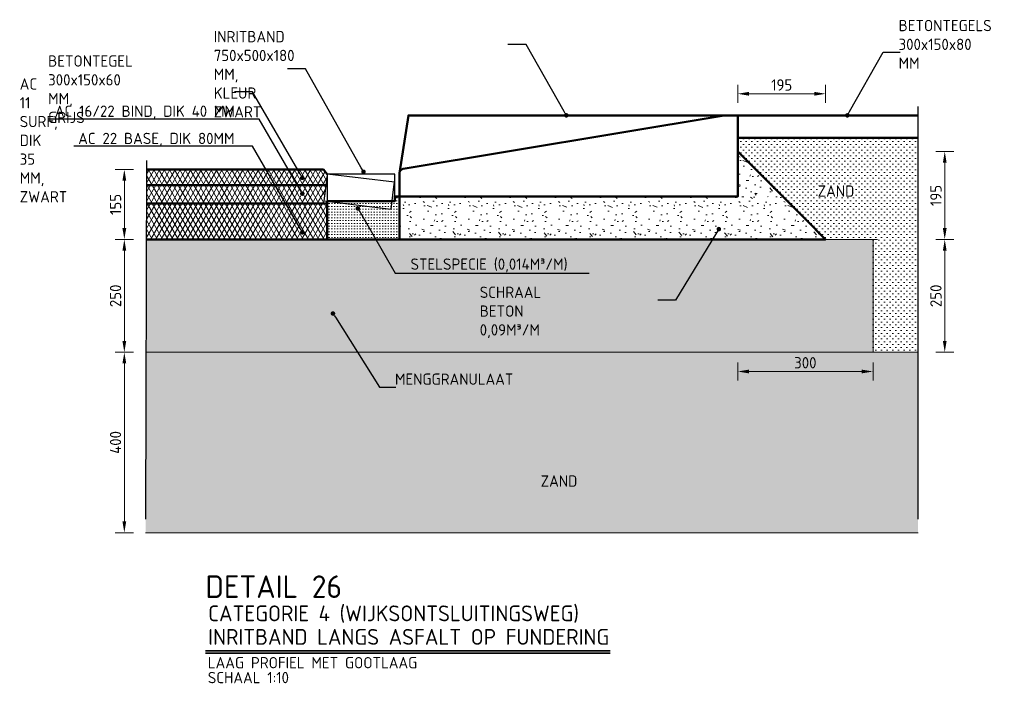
# Model space of a CAD drawing. Header units: metres. Extents: x 92403 to 95147, y 464428 to 465602.
# Tile 230 of 256: x 92596.95 to 92599.13, y 465102.49 to 465103.97. Entities that reach past the tile are written whole.
import ezdxf
from ezdxf import colors
from ezdxf.entities.mleader import LeaderData, LeaderLine
from ezdxf.enums import TextEntityAlignment as Align
from ezdxf.math import Vec2, Vec3

# ---------------------------------------------------------------- set-up
doc = ezdxf.new("R2010")
doc.units = ezdxf.units.M
for name, pattern in [('HIDDEN', [2.373, 1.58, -0.793]), ('NLCS-HIDDEN', [4, 2, -2]), ('XX-CENTER', [8, 5, -1, 1, -1])]:
    doc.linetypes.add(name, pattern=pattern)
doc.layers.get('0').update_dxf_attribs({"linetype": 'CONTINUOUS'})
doc.layers.get('Defpoints').update_dxf_attribs({"linetype": 'CONTINUOUS'})
for name, color, linetype, lineweight in [('N-WE-GW-GROND_ZAND-AD', 7, 'CONTINUOUS', 18), ('N-WE-GW-GROND_ZAND_CUNETZAND-AD-10', 7, 'CONTINUOUS', 18), ('N-WE-GW-GROND_ZAND_CUNETZAND-WERK-T25', 7, 'CONTINUOUS', 25), ('N-WE-VH-GOOT-GN', 170, 'NLCS-HIDDEN', 25), ('N-WE-VH-VERHARDING_ASFALT-AD-10', 252, 'CONTINUOUS', 18), ('N-WE-VH-VERHARDING_ASFALT-T25', 7, 'CONTINUOUS', 25), ('N-WE-VH-VERHARDING_ASFALT_DEKLAAG-GD', 252, 'CONTINUOUS', 50), ('N-WE-VH-VERHARDING_BETON-AD-10', 252, 'CONTINUOUS', 18), ('N-WE-VH-VERHARDING_BETON_SCHRAAL-GD', 252, 'CONTINUOUS', 50), ('N-WE-VH-VERHARDING_BETON_SCHRAAL-T25', 7, 'CONTINUOUS', 25), ('N-WE-VH-VERHARDING_FUNDERING-AD', 252, 'CONTINUOUS', 18), ('N-WE-VH-VERHARDING_FUNDERING-AD-10', 252, 'CONTINUOUS', 18), ('N-WE-VH-VERHARDING_FUNDERING_ZANDCEMENTSTABILISATIE-GD', 252, 'CONTINUOUS', 50), ('N-WE-VH-VERHARDING_TEGEL-GD', 252, 'CONTINUOUS', 50), ('N-XX-VH-KANTOPSLUITING_INRITBAND-GD', 210, 'CONTINUOUS', 50), ('X-XX-AL-TEKENBLAD_TITELBLOK-T25', 7, 'CONTINUOUS', 25), ('X-XX-AL-TEKENBLAD_TITELBLOK-T35', 50, 'CONTINUOUS', 35), ('X-XX-AL-TEKENBLAD_TITELBLOK-T50', 130, 'CONTINUOUS', 50), ('X-XX-AL-VERWIJZING_DETAIL-M', 7, 'CONTINUOUS', 18), ('X-XX-AL-VERWIJZING_DOORSNEDE-GD', 7, 'XX-CENTER', 25)]:
    doc.layers.add(name, color=color, linetype=linetype, lineweight=lineweight)
doc.styles.add('NLCS-ISO-ANNOTATIVE-T25', font='NLCS-ISO.ttf', dxfattribs={"height": 2.5})
doc.styles.add('NLCS-ISO-M10-T25', font='NLCS-ISO.ttf', dxfattribs={"height": 0.025})
doc.styles.add('NLCS-ISO-M10-T35', font='NLCS-ISO.ttf', dxfattribs={"height": 0.035})
doc.styles.add('NLCS-ISO-M10-T50', font='NLCS-ISO.ttf', dxfattribs={"height": 0.05})
doc.dimstyles.new('NLCS-M10-T25-PIJL_L2_H1', dxfattribs={"dimscale": 0.01, "dimtxt": 2.5, "dimasz": 2.5, "dimexe": 2, "dimexo": 2, "dimgap": 0.7, "dimtad": 1, "dimzin": 0, "dimdsep": 46, "dimtxsty": 'NLCS-ISO-M10-T25', "dimcen": 2.5, "dimdle": 2, "dimclrd": 256, "dimclre": 256, "dimclrt": 7, "dimadec": 1, "dimazin": 0, "dimtfac": 1, "dimtdec": 3, "dimtofl": 0, "dimtmove": 1, "dimatfit": 0, "dimfxl": 2, "dimfxlon": 1, "dimtfillclr": 256, "dimtolj": 1, "dimtzin": 0, "dimlwd": -1, "dimlwe": -1, "dimarcsym": 0})
pattern_1 = [(0, (2985.47447, 6084.55283), (0, 0.1), [0, -0.1]), (0, (2985.47547, 6084.51783), (0, 0.1), [0, -0.1]), (0, (2985.47847, 6084.57183), (0, 0.1), [0, -0.1]), (338.1986, (2985.426468, 6084.540832), (0.3000000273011, -0.0999999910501), [0.0107703, -0.5277462]), (216.8699, (2985.436468, 6084.536832), (0.29999999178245, 0.2000000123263), [0.005, -0.495]), (130.6013, (2985.432468, 6084.533832), (0.5000000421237, -0.59999990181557), [0.0092195, -0.9127349]), (206.5651, (2985.39947, 6084.52183), (-0.099999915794, -0.1000001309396), [0.0022361, -0.2213707]), (326.3099, (2985.397468, 6084.520832), (0.1999999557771, -0.1000001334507), [0.0036056, -0.3569496]), (108.4349, (2985.40047, 6084.518832), (-0.0999998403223, 0.2000000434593), [0.0031623, -0.3130655]), (225, (2985.46347, 6084.51183), (-2e-17, -0.100000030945), [0.0042426, -0.1371787]), (0, (2985.46047, 6084.50883), (0.1, 0.1), [0.006, -0.094]), (135, (2985.46647, 6084.50883), (-0.100000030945, 9e-18), [0.0042426, -0.1371787]), (251.5651, (2985.45147, 6084.575832), (0.0999998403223, 0.2000000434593), [0.0031623, -0.3130655]), (0, (2985.45047, 6084.57283), (0.1, 0.1), [0.005, -0.095]), (143.1301, (2985.455468, 6084.572832), (-0.29999999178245, 0.2000000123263), [0.005, -0.495]), (213.6901, (2985.398468, 6084.576832), (0.1999999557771, 0.1000001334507), [0.0036056, -0.3569496]), (341.5651, (2985.39547, 6084.574832), (-0.2000000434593, 0.0999998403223), [0.0063246, -0.3099032]), (126.8699, (2985.401468, 6084.572832), (0.2000000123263, -0.29999999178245), [0.005, -0.495]), (0, (2985.42747, 6084.57283), (0, 0.1), [0, -0.1]), (0, (2985.40047, 6084.54683), (0, 0.1), [0, -0.1]), (0, (2985.42847, 6084.50983), (0, 0.1), [0, -0.1]), (0, (2985.45547, 6084.54083), (0, 0.1), [0, -0.1]), (0, (2985.42647, 6084.55783), (0, 0.1), [0, -0.1]), (0, (2985.40447, 6084.56083), (0, 0.1), [0, -0.1]), (0, (2985.41347, 6084.55483), (0, 0.1), [0, -0.1]), (0, (2985.40947, 6084.53083), (0, 0.1), [0, -0.1]), (0, (2985.38547, 6084.53483), (0, 0.1), [0, -0.1]), (0, (2985.38647, 6084.55783), (0, 0.1), [0, -0.1]), (0, (2985.38347, 6084.57983), (0, 0.1), [0, -0.1]), (0, (2985.41447, 6084.58383), (0, 0.1), [0, -0.1]), (0, (2985.43647, 6084.58783), (0, 0.1), [0, -0.1]), (0, (2985.47147, 6084.58383), (0, 0.1), [0, -0.1]), (0, (2985.44747, 6084.55283), (0, 0.1), [0, -0.1]), (0, (2985.43747, 6084.57083), (0, 0.1), [0, -0.1]), (0, (2985.44547, 6084.52283), (0, 0.1), [0, -0.1]), (0, (2985.41547, 6084.51783), (0, 0.1), [0, -0.1]), (0, (2985.44547, 6084.49583), (0, 0.1), [0, -0.1]), (0, (2985.41247, 6084.50183), (0, 0.1), [0, -0.1]), (0, (2985.38047, 6084.49883), (0, 0.1), [0, -0.1]), (0, (2985.39247, 6084.49383), (0, 0.1), [0, -0.1]), (0, (2985.39347, 6084.50783), (0, 0.1), [0, -0.1]), (0, (2985.46047, 6084.49183), (0, 0.1), [0, -0.1]), (0, (2985.47247, 6084.53283), (0, 0.1), [0, -0.1]), (0, (2985.46747, 6084.56283), (0, 0.1), [0, -0.1]), (0, (2985.42147, 6084.49083), (0, 0.1), [0, -0.1])]
pattern_2 = [(60, (92580.33699, 465107.421465), (-0.008660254, 0.005), []), (120, (92580.33699, 465107.421465), (-0.008660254, -0.005), [])]

# ---------------------------------------------------------------- blocks, each defined once
blk = doc.blocks.new('_Dot')
at = {"color": 0, "linetype": 'ByBlock', "lineweight": -2}
blk.add_line((-0.5, 0), (-1, 0), dxfattribs=at)
at = {"color": 0, "linetype": 'ByBlock', "const_width": 0.5}
blk.add_lwpolyline([(-0.25, 0, 1), (0.25, 0, 1)], format="xyb", close=True, dxfattribs=at)
blk = doc.blocks.new('*D538')
at = {"layer": 'Defpoints', "color": 0, "transparency": 16777216}
for p in [(92597.1818, 465103.2282), (92597.1818, 465102.8282), (92597.231, 465102.8282)]:
    blk.add_point(p, dxfattribs=at)
at = {"layer": 'X-XX-AL-VERWIJZING_DETAIL-M', "transparency": 16777216}
for p, q in [((92597.1818, 465103.2282), (92597.2018, 465103.2282)), ((92597.1818, 465103.2032), (92597.1818, 465102.8532)), ((92597.2018, 465102.8282), (92597.1618, 465102.8282))]:
    blk.add_line(p, q, dxfattribs=at)
for points in [[(92597.1776, 465103.2032), (92597.186, 465103.2032), (92597.1818, 465103.2282)], [(92597.1776, 465102.8532), (92597.186, 465102.8532), (92597.1818, 465102.8282)]]:
    blk.add_solid(points, dxfattribs=at)
at = {"layer": 'X-XX-AL-VERWIJZING_DETAIL-M', "color": 7, "transparency": 16777216, "insert": (92597.1623, 465103.0282), "char_height": 0.025, "attachment_point": 5, "rotation": 90, "style": 'NLCS-ISO-M10-T25'}
blk.add_mtext('\\A1;400', dxfattribs=at)
blk = doc.blocks.new('*D539')
at = {"layer": 'Defpoints', "color": 0, "transparency": 16777216}
for p in [(92597.231, 465103.4782), (92597.1818, 465103.2282), (92597.23, 465103.2282)]:
    blk.add_point(p, dxfattribs=at)
at = {"layer": 'X-XX-AL-VERWIJZING_DETAIL-M', "transparency": 16777216}
for p, q in [((92597.2018, 465103.4782), (92597.1618, 465103.4782)), ((92597.1818, 465103.4532), (92597.1818, 465103.2532)), ((92597.2018, 465103.2282), (92597.1618, 465103.2282))]:
    blk.add_line(p, q, dxfattribs=at)
for points in [[(92597.1776, 465103.4532), (92597.186, 465103.4532), (92597.1818, 465103.4782)], [(92597.1776, 465103.2532), (92597.186, 465103.2532), (92597.1818, 465103.2282)]]:
    blk.add_solid(points, dxfattribs=at)
at = {"layer": 'X-XX-AL-VERWIJZING_DETAIL-M', "color": 7, "transparency": 16777216, "insert": (92597.1623, 465103.3532), "char_height": 0.025, "attachment_point": 5, "rotation": 90, "style": 'NLCS-ISO-M10-T25'}
blk.add_mtext('\\A1;250', dxfattribs=at)
blk = doc.blocks.new('*D540')
at = {"layer": 'Defpoints', "color": 0, "transparency": 16777216}
for p in [(92598.5417, 465103.6732), (92599.0007, 465103.6732), (92598.8417, 465103.4782)]:
    blk.add_point(p, dxfattribs=at)
at = {"layer": 'X-XX-AL-VERWIJZING_DETAIL-M', "transparency": 16777216}
for p, q in [((92598.9807, 465103.6732), (92599.0207, 465103.6732)), ((92599.0007, 465103.5032), (92599.0007, 465103.6482)), ((92598.9807, 465103.4782), (92599.0207, 465103.4782))]:
    blk.add_line(p, q, dxfattribs=at)
for points in [[(92598.9966, 465103.6482), (92599.0049, 465103.6482), (92599.0007, 465103.6732)], [(92598.9966, 465103.5032), (92599.0049, 465103.5032), (92599.0007, 465103.4782)]]:
    blk.add_solid(points, dxfattribs=at)
at = {"layer": 'X-XX-AL-VERWIJZING_DETAIL-M', "color": 7, "transparency": 16777216, "insert": (92598.9812, 465103.5757), "char_height": 0.025, "attachment_point": 5, "rotation": 90, "style": 'NLCS-ISO-M10-T25'}
blk.add_mtext('\\A1;195', dxfattribs=at)
blk = doc.blocks.new('*D773')
at = {"layer": 'Defpoints', "color": 0, "transparency": 16777216}
for p in [(92598.7367, 465103.8011), (92598.5417, 465103.7532), (92598.7367, 465103.4782)]:
    blk.add_point(p, dxfattribs=at)
at = {"layer": 'X-XX-AL-VERWIJZING_DETAIL-M', "transparency": 16777216}
for p, q in [((92598.5417, 465103.7811), (92598.5417, 465103.8211)), ((92598.7367, 465103.7811), (92598.7367, 465103.8211)), ((92598.5667, 465103.8011), (92598.7117, 465103.8011))]:
    blk.add_line(p, q, dxfattribs=at)
for points in [[(92598.5667, 465103.8052), (92598.5667, 465103.7969), (92598.5417, 465103.8011)], [(92598.7117, 465103.8052), (92598.7117, 465103.7969), (92598.7367, 465103.8011)]]:
    blk.add_solid(points, dxfattribs=at)
at = {"layer": 'X-XX-AL-VERWIJZING_DETAIL-M', "color": 7, "transparency": 16777216, "insert": (92598.6392, 465103.8206), "char_height": 0.025, "attachment_point": 5, "style": 'NLCS-ISO-M10-T25'}
blk.add_mtext('\\A1;195', dxfattribs=at)
blk = doc.blocks.new('*D541')
at = {"layer": 'Defpoints', "color": 0, "transparency": 16777216}
for p in [(92597.2311, 465103.6332), (92597.1818, 465103.4782), (92597.2305, 465103.4782)]:
    blk.add_point(p, dxfattribs=at)
at = {"layer": 'X-XX-AL-VERWIJZING_DETAIL-M', "transparency": 16777216}
for p, q in [((92597.2018, 465103.6332), (92597.1618, 465103.6332)), ((92597.1818, 465103.6082), (92597.1818, 465103.5032)), ((92597.2018, 465103.4782), (92597.1618, 465103.4782))]:
    blk.add_line(p, q, dxfattribs=at)
for points in [[(92597.1776, 465103.6082), (92597.186, 465103.6082), (92597.1818, 465103.6332)], [(92597.1776, 465103.5032), (92597.186, 465103.5032), (92597.1818, 465103.4782)]]:
    blk.add_solid(points, dxfattribs=at)
at = {"layer": 'X-XX-AL-VERWIJZING_DETAIL-M', "color": 7, "transparency": 16777216, "insert": (92597.1623, 465103.5557), "char_height": 0.025, "attachment_point": 5, "rotation": 90, "style": 'NLCS-ISO-M10-T25'}
blk.add_mtext('\\A1;155', dxfattribs=at)
blk = doc.blocks.new('*D527')
at = {"layer": 'Defpoints', "color": 0, "transparency": 16777216}
for p in [(92598.6417, 465103.4782), (92599.0007, 465103.4782), (92598.9417, 465103.2282)]:
    blk.add_point(p, dxfattribs=at)
at = {"layer": 'X-XX-AL-VERWIJZING_DETAIL-M', "transparency": 16777216}
for p, q in [((92598.9807, 465103.4782), (92599.0207, 465103.4782)), ((92599.0007, 465103.2532), (92599.0007, 465103.4532)), ((92598.9807, 465103.2282), (92599.0207, 465103.2282))]:
    blk.add_line(p, q, dxfattribs=at)
for points in [[(92598.9966, 465103.4532), (92599.0049, 465103.4532), (92599.0007, 465103.4782)], [(92598.9966, 465103.2532), (92599.0049, 465103.2532), (92599.0007, 465103.2282)]]:
    blk.add_solid(points, dxfattribs=at)
at = {"layer": 'X-XX-AL-VERWIJZING_DETAIL-M', "color": 7, "transparency": 16777216, "insert": (92598.9812, 465103.3532), "char_height": 0.025, "attachment_point": 5, "rotation": 90, "style": 'NLCS-ISO-M10-T25'}
blk.add_mtext('\\A1;250', dxfattribs=at)
blk = doc.blocks.new('*D748')
at = {"layer": 'Defpoints', "color": 0, "transparency": 16777216}
for p in [(92598.5417, 465103.5732), (92598.8417, 465103.4782), (92598.8417, 465103.1854)]:
    blk.add_point(p, dxfattribs=at)
at = {"layer": 'X-XX-AL-VERWIJZING_DETAIL-M', "transparency": 16777216}
for p, q in [((92598.5417, 465103.2054), (92598.5417, 465103.1654)), ((92598.8417, 465103.2054), (92598.8417, 465103.1654)), ((92598.5667, 465103.1854), (92598.8167, 465103.1854))]:
    blk.add_line(p, q, dxfattribs=at)
for points in [[(92598.5667, 465103.1896), (92598.5667, 465103.1813), (92598.5417, 465103.1854)], [(92598.8167, 465103.1896), (92598.8167, 465103.1813), (92598.8417, 465103.1854)]]:
    blk.add_solid(points, dxfattribs=at)
at = {"layer": 'X-XX-AL-VERWIJZING_DETAIL-M', "color": 7, "transparency": 16777216, "insert": (92598.6917, 465103.2049), "char_height": 0.025, "attachment_point": 5, "style": 'NLCS-ISO-M10-T25'}
blk.add_mtext('\\A1;300', dxfattribs=at)

msp = doc.modelspace()

# ---------------------------------------------------------------- hatches: boundary and pattern name
at = {"layer": 'N-WE-GW-GROND_ZAND_CUNETZAND-AD-10'}
h = msp.add_hatch(dxfattribs=at)
h.set_pattern_fill('AGW-GROND_ZAND_CUNETZAND', color=256, scale=0.01, pattern_type=2)
h.set_pattern_definition([(0, (2985.3794685, 6084.488832), (0.00625, 0.00625), [0, -0.0125])])
h.paths.add_polyline_path([(92598.841681, 465103.478204), (92598.841681, 465103.228204), (92598.941681, 465103.228204), (92598.941681, 465103.703204), (92598.541681, 465103.703204), (92598.541681, 465103.673204), (92598.691681, 465103.523204), (92598.736681, 465103.478204)])
h = msp.add_hatch(dxfattribs=at)
h.set_pattern_fill('AGW-GROND_ZAND_CUNETZAND', color=256, scale=0.01, pattern_type=2)
h.set_pattern_definition([(0, (2985.3794685, 6084.438832), (0.00625, 0.00625), [0, -0.0125])])
h.paths.add_polyline_path([(92597.229079, 465102.828734), (92598.941681, 465102.828204), (92598.941681, 465103.228204), (92597.430127, 465103.228204), (92597.230129, 465103.228729)])
at = {"layer": 'N-WE-VH-VERHARDING_ASFALT-AD-10'}
h = msp.add_hatch(dxfattribs=at)
h.set_pattern_fill('AVH-ASFALT', color=256, scale=0.01, pattern_type=2)
h.set_pattern_definition(pattern_2)
h.paths.add_polyline_path([(92597.631681, 465103.623204), (92597.623195, 465103.633204), (92597.23106, 465103.633729), (92597.230969, 465103.598729), (92597.628623, 465103.598204), (92597.630467, 465103.613278)])
h = msp.add_hatch(dxfattribs=at)
h.set_pattern_fill('AVH-ASFALT', color=256, scale=0.01, pattern_type=2)
h.set_pattern_definition(pattern_2)
h.paths.add_polyline_path([(92597.628623, 465103.598204), (92597.230969, 465103.598204), (92597.230864, 465103.558204), (92597.631681, 465103.558204), (92597.631681, 465103.562757), (92597.624398, 465103.563647)])
h = msp.add_hatch(dxfattribs=at)
h.set_pattern_fill('AVH-ASFALT', color=256, scale=0.01, pattern_type=2)
h.set_pattern_definition(pattern_2)
h.paths.add_polyline_path([(92597.631733, 465103.478204), (92597.631748, 465103.533204), (92597.631681, 465103.533204), (92597.631681, 465103.558204), (92597.230864, 465103.558204), (92597.230654, 465103.478729)])
at = {"layer": 'N-WE-VH-VERHARDING_BETON-AD-10'}
h = msp.add_hatch(dxfattribs=at)
h.set_pattern_fill('AVH-BETON_SCHRAAL', color=256, scale=0.01, pattern_type=2)
h.set_pattern_definition(pattern_1)
h.paths.add_polyline_path([(92598.736681, 465103.478204), (92598.691681, 465103.523204), (92598.541681, 465103.673204), (92598.541681, 465103.573204), (92597.791681, 465103.573204), (92597.791681, 465103.478204)])
at = {"layer": 'N-WE-VH-VERHARDING_FUNDERING-AD-10'}
h = msp.add_hatch(dxfattribs=at)
h.set_pattern_fill('AVH-FUNDERING_ZANDCEMENTSTAB', color=256, scale=0.01, pattern_type=2)
h.set_pattern_definition([(0, (2985.3794685, 6084.488832), (0.03125, 0.00625), [0, -0.00625])])
h.paths.add_polyline_path([(92597.631681, 465103.563204), (92597.631681, 465103.478204), (92597.791681, 465103.478204), (92597.791681, 465103.563162), (92597.791681, 465103.573204), (92597.781668, 465103.573206), (92597.781665, 465103.563162), (92597.710726, 465103.563143)])
h.paths.add_polyline_path([(92597.781665, 465103.563162), (92597.635884, 465103.563162), (92597.631681, 465103.563204), (92597.710726, 465103.563143)], flags=17)
h = msp.add_hatch(dxfattribs=at)
h.set_pattern_fill('AVH-FUNDERING_GRANULAAT', color=256, scale=0.01, pattern_type=2)
h.set_pattern_definition(pattern_1)
h.paths.add_polyline_path([(92598.841681, 465103.228204), (92598.841681, 465103.478204), (92597.631681, 465103.478204), (92597.230654, 465103.47873), (92597.230129, 465103.228466)])

# ---------------------------------------------------------------- linework, layer by layer
at = {"layer": 'N-WE-GW-GROND_ZAND-AD', "flags": 128}
for points in [[(92597.230127, 465103.228204), (92598.941681, 465103.228204)], [(92597.229077, 465102.828204), (92598.941681, 465102.828204)]]:
    msp.add_lwpolyline(points, dxfattribs=at)
at = {"layer": 'N-WE-VH-GOOT-GN', "flags": 128}
msp.add_lwpolyline([(92597.630467, 465103.613278), (92597.624398, 465103.563647), (92597.773289, 465103.54544), (92597.779358, 465103.595071), (92597.780571, 465103.604997), (92597.631681, 465103.623204)], close=True, dxfattribs=at)
at = {"layer": 'N-WE-VH-GOOT-GN', "linetype": 'Continuous', "flags": 128}
msp.add_lwpolyline([(92597.631678, 465103.613204), (92597.631665, 465103.563204), (92597.781665, 465103.563165), (92597.781678, 465103.613165), (92597.781681, 465103.623165), (92597.631681, 465103.623204)], close=True, dxfattribs=at)
at = {"layer": 'N-WE-VH-VERHARDING_ASFALT_DEKLAAG-GD', "flags": 128}
for points in [[(92597.623195, 465103.633204), (92597.231059, 465103.633204)], [(92597.631681, 465103.623204), (92597.623195, 465103.633204)], [(92597.230967, 465103.598204), (92597.628623, 465103.598204)], [(92597.230862, 465103.558204), (92597.631681, 465103.558204)], [(92597.230652, 465103.478204), (92597.631681, 465103.478204)]]:
    msp.add_lwpolyline(points, dxfattribs=at)
at = {"layer": 'N-WE-VH-VERHARDING_BETON_SCHRAAL-GD'}
msp.add_lwpolyline([(92597.631748, 465103.533204), (92597.631733, 465103.478204), (92598.736681, 465103.478204), (92598.691681, 465103.523204), (92598.541681, 465103.673204)], dxfattribs=at)
at = {"layer": 'N-WE-VH-VERHARDING_FUNDERING-AD', "flags": 128}
for points in [[(92598.691681, 465103.478204), (92598.851681, 465103.478204)], [(92598.841681, 465103.478204), (92598.841681, 465103.228204)]]:
    msp.add_lwpolyline(points, dxfattribs=at)
at = {"layer": 'N-WE-VH-VERHARDING_FUNDERING_ZANDCEMENTSTABILISATIE-GD', "flags": 128}
msp.add_lwpolyline([(92597.631733, 465103.478204), (92597.791681, 465103.478204), (92597.791681, 465103.573204), (92597.781668, 465103.573206), (92597.781665, 465103.563165), (92597.631681, 465103.563204), (92597.631741, 465103.478204)], dxfattribs=at)
at = {"layer": 'N-WE-VH-VERHARDING_TEGEL-GD', "flags": 128}
for points in [[(92598.541681, 465103.753204), (92598.941681, 465103.753204)], [(92598.541681, 465103.703204), (92598.941681, 465103.703204)]]:
    msp.add_lwpolyline(points, dxfattribs=at)
at = {"layer": 'N-XX-VH-KANTOPSLUITING_INRITBAND-GD', "flags": 128}
msp.add_lwpolyline([(92598.541681, 465103.753204), (92598.511681, 465103.753204), (92597.811681, 465103.753204), (92597.791681, 465103.624733), (92597.791681, 465103.573204), (92598.541681, 465103.573204)], close=True, dxfattribs=at)
at = {"layer": 'N-XX-VH-KANTOPSLUITING_INRITBAND-GD', "linetype": 'HIDDEN', "ltscale": 5}
msp.add_lwpolyline([(92597.791681, 465103.624733, -0.36662937), (92597.800037, 465103.634596), (92598.511681, 465103.753204)], format="xyb", dxfattribs=at)
at = {"layer": 'X-XX-AL-TEKENBLAD_TITELBLOK-T35'}
for p, q in [((92597.361467, 465102.566219), (92598.258997, 465102.566219)), ((92597.361467, 465102.561219), (92598.258997, 465102.561219))]:
    msp.add_line(p, q, dxfattribs=at)
at = {"layer": 'X-XX-AL-VERWIJZING_DOORSNEDE-GD', "flags": 128}
for points in [[(92598.941681, 465102.858204), (92598.941681, 465103.773204)], [(92597.231112, 465103.653204), (92597.229025, 465102.858204)]]:
    msp.add_lwpolyline(points, dxfattribs=at)

# ---------------------------------------------------------------- texts
at = {"layer": 'N-WE-GW-GROND_ZAND_CUNETZAND-WERK-T25', "char_height": 0.025, "width": 407.03643035, "attachment_point": 7, "style": 'NLCS-ISO-ANNOTATIVE-T25'}
for insert in [(92598.718925, 465103.572848), (92598.1048, 465102.930057)]:
    msp.add_mtext('ZAND', dxfattribs=dict(at, insert=insert))
at = {"layer": 'X-XX-AL-TEKENBLAD_TITELBLOK-T25', "style": 'NLCS-ISO-M10-T25'}
for s, p in [('LAAG PROFIEL MET GOOTLAAG', (92597.366956, 465102.52002)), ('SCHAAL 1:10', (92597.366956, 465102.486935))]:
    msp.add_text(s, height=0.025, dxfattribs=at).set_placement(p, align=Align.BOTTOM_LEFT)
at = {"layer": 'X-XX-AL-TEKENBLAD_TITELBLOK-T35', "char_height": 0.035, "width": 1.298086, "attachment_point": 7, "style": 'NLCS-ISO-M10-T35'}
for s, insert in [('CATEGORIE 4 (WIJKSONTSLUITINGSWEG)', (92597.367751, 465102.628366)), ('INRITBAND LANGS ASFALT OP FUNDERING', (92597.367751, 465102.579612))]:
    msp.add_mtext(s, dxfattribs=dict(at, insert=insert))
at = {"layer": 'X-XX-AL-TEKENBLAD_TITELBLOK-T50', "style": 'NLCS-ISO-M10-T50'}
msp.add_text('DETAIL 26', height=0.05, dxfattribs=at).set_placement((92597.361467, 465102.683536))

# ---------------------------------------------------------------- dimensions: what is measured, and where the dimension line sits
at = {"layer": 'X-XX-AL-VERWIJZING_DETAIL-M'}
for base, p1, p2, picture, middle in [((92598.736681, 465103.801062), (92598.541681, 465103.753204), (92598.736681, 465103.478204), '*D773', (92598.639181, 465103.820562)), ((92598.841681, 465103.185446), (92598.541681, 465103.573204), (92598.841681, 465103.478204), '*D748', (92598.691681, 465103.204946))]:
    dim = msp.add_linear_dim(base=base, p1=p1, p2=p2, dimstyle='NLCS-M10-T25-PIJL_L2_H1', override={"dimdec": 0, "dimlfac": 1000}, dxfattribs=at)
    dim.commit()
    dim.dimension.update_dxf_attribs({"geometry": picture, "text_midpoint": middle})
for base, p1, p2, picture, middle in [((92599.00075, 465103.673204), (92598.841681, 465103.478204), (92598.541681, 465103.673204), '*D540', (92598.98125, 465103.575704)), ((92597.181812, 465103.478204), (92597.231059, 465103.633204), (92597.230495, 465103.478204), '*D541', (92597.162312, 465103.555704)), ((92597.181812, 465103.228204), (92597.230967, 465103.478204), (92597.229996, 465103.228204), '*D539', (92597.162312, 465103.353204)), ((92599.00075, 465103.478204), (92598.941681, 465103.228204), (92598.641681, 465103.478204), '*D527', (92598.98125, 465103.353204)), ((92597.181812, 465102.828204), (92597.181812, 465103.228204), (92597.230967, 465102.828204), '*D538', (92597.162312, 465103.028204))]:
    dim = msp.add_linear_dim(base=base, p1=p1, p2=p2, angle=90, dimstyle='NLCS-M10-T25-PIJL_L2_H1', override={"dimdec": 0, "dimlfac": 1000}, dxfattribs=at)
    dim.commit()
    dim.dimension.update_dxf_attribs({"geometry": picture, "text_midpoint": middle})

# ---------------------------------------------------------------- leaders
at = {"layer": 'N-WE-VH-VERHARDING_ASFALT-T25'}
ml = msp.add_multileader_mtext('Standard', dxfattribs=at)
ml.set_content('BETONTEGELS 300x150x80 MM', color=7, style='NLCS-ISO-M10-T25')
ml.set_leader_properties(color=256, lineweight=-1)
ml.set_arrow_properties(name='DOT')
ml.build(insert=Vec2(0, 0))
ml.multileader.update_dxf_attribs({"text_left_attachment_type": 5, "text_right_attachment_type": 5, "dogleg_length": 2.5, "arrow_head_size": 0.01, "scale": 0.01})
ctx = ml.context
ctx.base_point, ctx.scale, ctx.char_height, ctx.arrow_head_size, ctx.landing_gap_size, ctx.plane_origin = Vec3(92598.889411, 465103.893173), 0.01, 0.025, 0.01, 0.009, Vec3(92598.784696, 465103.72897)
ctx.left_attachment, ctx.right_attachment = 5, 5
notes = []
notes.append((ctx, [(1, (1, 1, 0), (92598.864411, 465103.893173), (1, 0), 0.025, [(0, [(92598.784696, 465103.753204)], 0, [])])]))
ctx.mtext.insert, ctx.mtext.width, ctx.mtext.flow_direction = Vec3(92598.898411, 465103.964839), 0.35831864, 5
at = {"layer": 'N-WE-VH-VERHARDING_ASFALT-T25', "linetype": 'ByBlock'}
ml = msp.add_multileader_mtext('Standard', dxfattribs=at)
ml.set_content('\\A1;INRITBAND 750x500x180 MM, KLEUR ZWART', color=7, style='NLCS-ISO-M10-T25')
ml.set_leader_properties(color=256, lineweight=-1)
ml.set_arrow_properties(name='DOT')
ml.build(insert=Vec2(0, 0))
ml.multileader.update_dxf_attribs({"text_left_attachment_type": 5, "text_right_attachment_type": 5, "dogleg_length": 0.025, "arrow_head_size": 0.01, "scale": 0.01})
ctx = ml.context
ctx.base_point, ctx.scale, ctx.char_height, ctx.arrow_head_size, ctx.landing_gap_size, ctx.plane_origin = Vec3(92597.37104, 465103.910194), 0.01, 0.025, 0.01, 0.009, Vec3(92598.161681, 465103.753204)
ctx.left_attachment, ctx.right_attachment = 5, 5
notes.append((ctx, [(0, (1, 1, 0), (92598.07279, 465103.910194), (-1, 0), 0.025, [(0, [(92598.161681, 465103.753204)], 0, [])])]))
ctx.mtext.insert, ctx.mtext.width, ctx.mtext.defined_height, ctx.mtext.flow_direction = Vec3(92597.38004, 465103.940194), 0.68273724, 0.065894, 5
ml = msp.add_multileader_mtext('Standard', dxfattribs=at)
ml.set_content('\\A1;BETONTEGEL 300x150x60 MM, GRIJS', color=7, style='NLCS-ISO-M10-T25')
ml.set_leader_properties(color=256, lineweight=-1)
ml.set_arrow_properties(name='DOT')
ml.build(insert=Vec2(0, 0))
ml.multileader.update_dxf_attribs({"text_left_attachment_type": 5, "text_right_attachment_type": 5, "dogleg_length": 0.025, "arrow_head_size": 0.01, "scale": 0.01})
ctx = ml.context
ctx.base_point, ctx.scale, ctx.char_height, ctx.arrow_head_size, ctx.landing_gap_size, ctx.plane_origin = Vec3(92597.003891, 465103.856194), 0.01, 0.025, 0.01, 0.009, Vec3(92597.712038, 465103.628178)
ctx.left_attachment, ctx.right_attachment = 5, 5
notes.append((ctx, [(0, (1, 1, 0), (92597.583141, 465103.856194), (-1, 0), 0.025, [(0, [(92597.712038, 465103.628178)], 0, [])])]))
ctx.mtext.insert, ctx.mtext.width, ctx.mtext.flow_direction = Vec3(92597.012891, 465103.886194), 0.58795303, 5
ml = msp.add_multileader_mtext('Standard', dxfattribs=at)
ml.set_content('\\A1;AC 11 SURF, DIK 35 MM, ZWART', color=7, style='NLCS-ISO-M10-T25')
ml.set_leader_properties(color=256, lineweight=-1)
ml.set_arrow_properties(name='DOT')
ml.build(insert=Vec2(0, 0))
ml.multileader.update_dxf_attribs({"text_left_attachment_type": 5, "text_right_attachment_type": 5, "dogleg_length": 0.025, "arrow_head_size": 0.01, "scale": 0.01})
ctx = ml.context
ctx.base_point, ctx.scale, ctx.char_height, ctx.arrow_head_size, ctx.landing_gap_size, ctx.plane_origin = Vec3(92596.9408, 465103.805321), 0.01, 0.025, 0.01, 0.009, Vec3(92597.576373, 465103.614669)
ctx.left_attachment, ctx.right_attachment = 5, 5
notes.append((ctx, [(0, (1, 1, 0), (92597.4663, 465103.805321), (-1, 0), 0.025, [(0, [(92597.576373, 465103.614669)], 0, [])])]))
ctx.mtext.insert, ctx.mtext.width, ctx.mtext.flow_direction = Vec3(92596.9498, 465103.835321), 0.58795303, 5
ml = msp.add_multileader_mtext('Standard', dxfattribs=at)
ml.set_content('\\A1;AC 16/22 BIND, DIK 40 MM', color=7, style='NLCS-ISO-M10-T25')
ml.set_leader_properties(color=256, lineweight=-1)
ml.set_arrow_properties(name='DOT')
ml.build(insert=Vec2(0, 0))
ml.multileader.update_dxf_attribs({"text_left_attachment_type": 5, "text_right_attachment_type": 5, "dogleg_length": 0.025, "arrow_head_size": 0.01, "scale": 0.01})
ctx = ml.context
ctx.base_point, ctx.scale, ctx.char_height, ctx.arrow_head_size, ctx.landing_gap_size, ctx.plane_origin = Vec3(92597.018715, 465103.744962), 0.01, 0.025, 0.01, 0.009, Vec3(92597.576373, 465103.579823)
ctx.left_attachment, ctx.right_attachment = 5, 5
notes.append((ctx, [(0, (1, 1, 0), (92597.48103, 465103.744962), (-1, 0), 0.045565, [(0, [(92597.576373, 465103.579823)], 0, [])])]))
ctx.mtext.insert, ctx.mtext.flow_direction = Vec3(92597.027715, 465103.774962), 5
ml = msp.add_multileader_mtext('Standard', dxfattribs=at)
ml.set_content('AC 22 BASE, DIK 80MM', color=7, style='NLCS-ISO-M10-T25')
ml.set_leader_properties(color=256, lineweight=-1)
ml.set_arrow_properties(name='DOT')
ml.build(insert=Vec2(0, 0))
ml.multileader.update_dxf_attribs({"text_left_attachment_type": 5, "text_right_attachment_type": 5, "dogleg_length": 0.025, "arrow_head_size": 0.01, "scale": 0.01})
ctx = ml.context
ctx.base_point, ctx.scale, ctx.char_height, ctx.arrow_head_size, ctx.landing_gap_size, ctx.plane_origin = Vec3(92597.070471, 465103.684603), 0.01, 0.025, 0.01, 0.009, Vec3(92597.576373, 465103.493951)
ctx.left_attachment, ctx.right_attachment = 5, 5
notes.append((ctx, [(0, (1, 1, 0), (92597.4663, 465103.684603), (-1, 0), 0.031579, [(0, [(92597.576373, 465103.493951)], 0, [])])]))
ctx.mtext.insert, ctx.mtext.flow_direction = Vec3(92597.079471, 465103.714603), 5
ml = msp.add_multileader_mtext('Standard', dxfattribs=at)
ml.set_content('\\A1;SCHRAAL BETON 0,09M³/M', color=7, style='NLCS-ISO-M10-T25')
ml.set_leader_properties(color=256, lineweight=-1)
ml.set_arrow_properties(name='DOT')
ml.build(insert=Vec2(0, 0))
ml.multileader.update_dxf_attribs({"text_left_attachment_type": 5, "text_right_attachment_type": 5, "dogleg_length": 2.5, "arrow_head_size": 0.01, "scale": 0.01})
ctx = ml.context
ctx.base_point, ctx.scale, ctx.char_height, ctx.arrow_head_size, ctx.landing_gap_size, ctx.plane_origin = Vec3(92597.960731, 465103.343555), 0.01, 0.025, 0.01, 0.009, Vec3(92597.857924, 465103.501175)
ctx.left_attachment, ctx.right_attachment = 5, 5
notes.append((ctx, [(1, (1, 1, 0), (92598.403731, 465103.343555), (-1, 0), 0.025, [(0, [(92598.499944, 465103.501175)], 0, [])])]))
ctx.mtext.insert, ctx.mtext.width, ctx.mtext.flow_direction = Vec3(92597.969731, 465103.373555), 0.4831906, 5
ml = msp.add_multileader_mtext('Standard', dxfattribs=at)
ml.set_content('\\A1;MENGGRANULAAT', color=7, style='NLCS-ISO-M10-T25')
ml.set_leader_properties(color=256, lineweight=-1)
ml.set_arrow_properties(name='DOT')
ml.build(insert=Vec2(0, 0))
ml.multileader.update_dxf_attribs({"text_left_attachment_type": 5, "text_right_attachment_type": 5, "dogleg_length": 2.5, "arrow_head_size": 0.01, "scale": 0.01})
ctx = ml.context
ctx.base_point, ctx.scale, ctx.char_height, ctx.arrow_head_size, ctx.landing_gap_size, ctx.plane_origin = Vec3(92597.772829, 465103.151058), 0.01, 0.025, 0.01, 0.009, Vec3(92597.706264, 465103.230718)
ctx.left_attachment, ctx.right_attachment = 5, 5
notes.append((ctx, [(0, (1, 1, 0), (92597.747829, 465103.151058), (1, 0), 0.025, [(0, [(92597.644313, 465103.314029)], 0, [])])]))
ctx.mtext.insert, ctx.mtext.width, ctx.mtext.flow_direction = Vec3(92597.781829, 465103.181058), 0.1621496, 5
at = {"layer": 'N-WE-VH-VERHARDING_BETON_SCHRAAL-T25', "linetype": 'ByBlock'}
ml = msp.add_multileader_mtext('Standard', dxfattribs=at)
ml.set_content('\\A1;STELSPECIE (0,014M³/M)', color=7, style='NLCS-ISO-M10-T25')
ml.set_leader_properties(color=256, lineweight=-1)
ml.set_arrow_properties(name='DOT')
ml.build(insert=Vec2(0, 0))
ml.multileader.update_dxf_attribs({"text_left_attachment_type": 5, "text_right_attachment_type": 5, "dogleg_length": 0.025, "arrow_head_size": 0.01, "scale": 0.01})
ctx = ml.context
ctx.base_point, ctx.scale, ctx.char_height, ctx.arrow_head_size, ctx.landing_gap_size, ctx.plane_origin = Vec3(92597.807328, 465103.403513), 0.01, 0.025, 0.01, 0.009, Vec3(92597.69951, 465103.546958)
ctx.left_attachment, ctx.right_attachment = 5, 5
notes.append((ctx, [(0, (1, 1, 0), (92597.782328, 465103.403513), (1, 0), 0.025, [(0, [(92597.69951, 465103.546958)], 0, [])])]))
ctx.mtext.insert, ctx.mtext.flow_direction = Vec3(92597.816328, 465103.436013), 5
for ctx, leaders in notes:
    for number, flags, end, landing, length, lines in leaders:
        leader = LeaderData()
        leader.index, (leader.has_last_leader_line, leader.has_dogleg_vector, leader.attachment_direction) = number, flags
        leader.last_leader_point, leader.dogleg_vector, leader.dogleg_length = Vec3(end), Vec3(landing), length
        for number, points, colour, breaks in lines:
            line = LeaderLine()
            line.index, line.vertices, line.color, line.breaks = number, Vec3.list(points), colors.encode_raw_color(colour), breaks
            leader.lines.append(line)
        ctx.leaders.append(leader)

doc.saveas('drawing.dxf')
